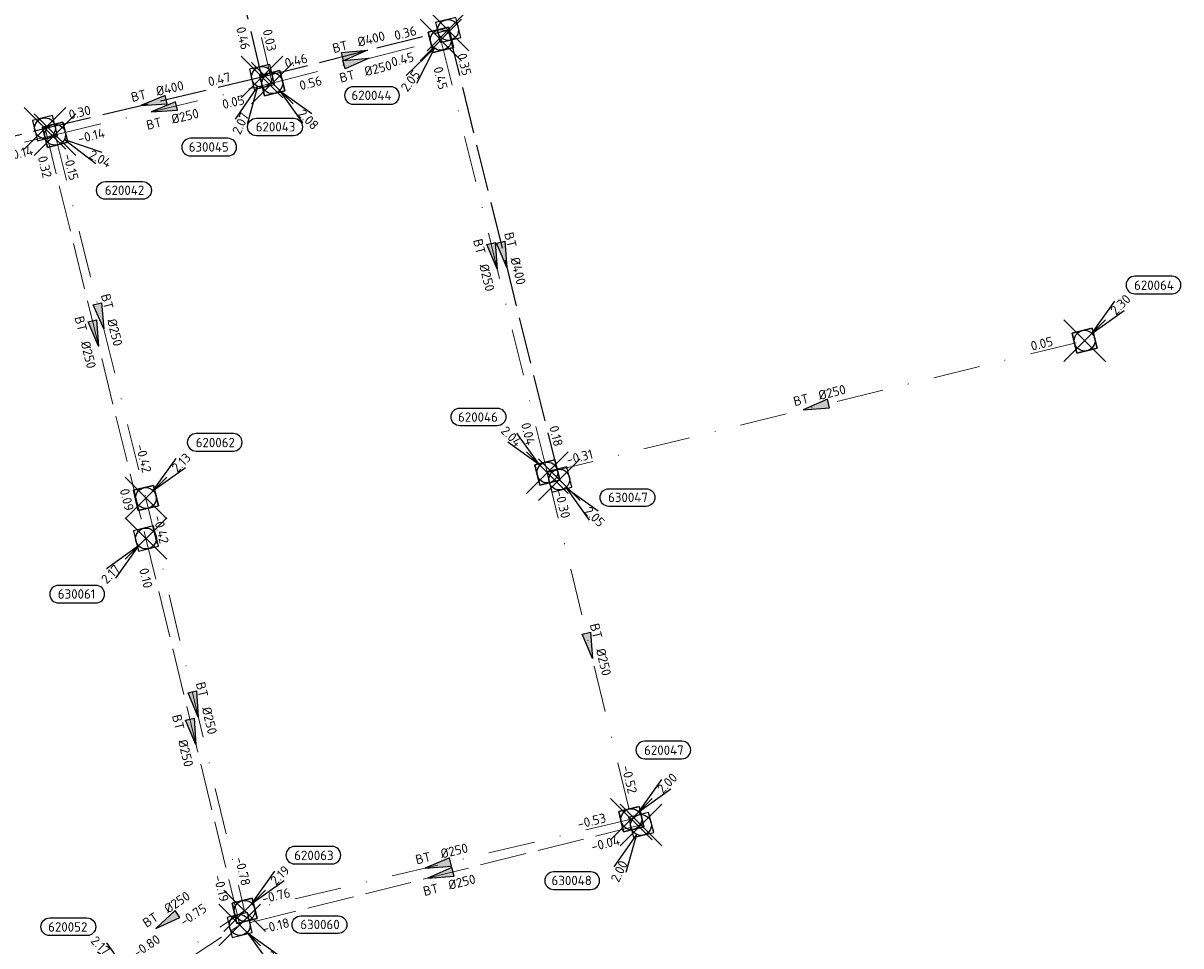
# Model space of a CAD drawing. Header units: metres. Extents: x 153343 to 157271, y 461673 to 467005.
# Tile 179 of 191: x 157104 to 157271, y 464580 to 464713. Entities that reach past the tile are written whole.
import ezdxf
from ezdxf.enums import TextEntityAlignment as Align

# ---------------------------------------------------------------- set-up
doc = ezdxf.new("R2010")
doc.units = ezdxf.units.M
doc.header["$LTSCALE"] = 0.75
doc.header["$PDMODE"] = 3
doc.header["$PDSIZE"] = 3
doc.linetypes.add('RI-HWA_BETON', pattern=[11.4, 9, -2.4])
doc.linetypes.add('RI-VWA_BETON', pattern=[19, 9, -5, 0, -5])
doc.layers.get('0').update_dxf_attribs({"lineweight": 25})
doc.layers.get('defpoints').update_dxf_attribs({"lineweight": 25})
for name, color, linetype in [('B-OI-RI-HWA_PUTNUMMER-S @ 0.75', 151, 'Continuous'), ('B-OI-RI-HWA_TRANSPORTLEIDING_BETON_400-G', 151, 'RI-HWA_BETON'), ('B-OI-RI-HWA_TRANSPORTLEIDING_BETON_500-G', 151, 'RI-HWA_BETON'), ('B-OI-RI-VWA_PUTNUMMER-S @ 0.75', 33, 'Continuous')]:
    doc.layers.add(name, color=color, linetype=linetype)
for name, color, linetype, lineweight in [('B-OI-RI-HWA_RIOOLPUT_INSPECTIEPUT-S', 151, 'Continuous', 25), ('B-OI-RI-HWA_STROOMRICHTING-S @ 0.75', 151, 'Continuous', 25), ('B-OI-RI-HWA_TRANSPORTLEIDING_BETON_250-G', 151, 'RI-HWA_BETON', 18), ('B-OI-RI-VWA_RIOOLPUT_INSPECTIEPUT_BETON-S', 33, 'Continuous', 25), ('B-OI-RI-VWA_STROOMRICHTING-S @ 0.75', 33, 'Continuous', 25), ('B-OI-RI-VWA_TRANSPORTLEIDING_BETON_250-G', 33, 'RI-VWA_BETON', 18)]:
    doc.layers.add(name, color=color, linetype=linetype, lineweight=lineweight)
doc.layers.add('inspectieput', color=7, linetype='Continuous', plot=False)
doc.styles.add('NLCS-ISO', font='isocpeur.ttf')

# ---------------------------------------------------------------- blocks, each defined once
blk = doc.blocks.new('*U1832')
at = {"ltscale": 0.1}
blk.add_hatch(color=256, dxfattribs=at).paths.add_polyline_path([(2.500000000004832, 0), (-2.500000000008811, -0.8333333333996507), (-2.500000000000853, 0.8333333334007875)])
at = {"ltscale": 0.1, "flags": 128}
blk.add_lwpolyline([(2.500000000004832, 0), (-2.500000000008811, -0.8333333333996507), (-2.500000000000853, 0.8333333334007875)], close=True, dxfattribs=at)
at = {"ltscale": 0.1, "style": 'NLCS-ISO'}
for tag, p in [('BOBL', (-28.88675612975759, -3.240000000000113)), ('MAT', (-1.000000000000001, -3.740000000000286))]:
    blk.add_attdef(tag, text='', height=1.8, dxfattribs=at).set_placement(p, align=Align.BOTTOM_RIGHT)
for tag, p in [('DIA', (0.9999999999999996, -3.740000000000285)), ('BOBR', (27.94076446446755, -3.228713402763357))]:
    blk.add_attdef(tag, text='', height=1.8, dxfattribs=at).set_placement(p, align=Align.BOTTOM_LEFT)
at = {"layer": 'defpoints', "ltscale": 0.1, "style": 'NLCS-ISO', "flags": 1}
blk.add_attdef('JVA', text='', height=1.8, dxfattribs=at).set_placement((0, -0.9999999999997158), align=Align.TOP_CENTER)
blk = doc.blocks.new('*U1839')
at = {"ltscale": 0.1}
blk.add_hatch(color=256, dxfattribs=at).paths.add_polyline_path([(-2.500000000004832, 0), (2.500000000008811, -0.8333333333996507), (2.500000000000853, 0.8333333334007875)])
at = {"ltscale": 0.1, "flags": 128}
blk.add_lwpolyline([(-2.500000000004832, 0), (2.500000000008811, -0.8333333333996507), (2.500000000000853, 0.8333333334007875)], close=True, dxfattribs=at)
at = {"ltscale": 0.1, "style": 'NLCS-ISO'}
for tag, p in [('BOBL', (-30.41543833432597, -3.240000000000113)), ('MAT', (-1.000000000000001, -3.740000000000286))]:
    blk.add_attdef(tag, text='', height=1.8, dxfattribs=at).set_placement(p, align=Align.BOTTOM_RIGHT)
for tag, p in [('DIA', (0.9999999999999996, -3.740000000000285)), ('BOBR', (29.46944629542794, -3.227644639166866))]:
    blk.add_attdef(tag, text='', height=1.8, dxfattribs=at).set_placement(p, align=Align.BOTTOM_LEFT)
at = {"layer": 'defpoints', "ltscale": 0.1, "style": 'NLCS-ISO', "flags": 1}
blk.add_attdef('JVA', text='', height=1.8, dxfattribs=at).set_placement((0, -0.9999999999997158), align=Align.TOP_CENTER)
blk = doc.blocks.new('*U1837')
at = {"ltscale": 0.1}
blk.add_hatch(color=256, dxfattribs=at).paths.add_polyline_path([(2.500000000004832, 0), (-2.500000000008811, -0.8333333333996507), (-2.500000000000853, 0.8333333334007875)])
at = {"ltscale": 0.1, "flags": 128}
blk.add_lwpolyline([(2.500000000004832, 0), (-2.500000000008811, -0.8333333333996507), (-2.500000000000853, 0.8333333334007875)], close=True, dxfattribs=at)
at = {"ltscale": 0.1, "style": 'NLCS-ISO'}
for tag, p in [('BOBL', (-35.17735434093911, 1.111323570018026e-13)), ('MAT', (-1, 0.5000000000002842))]:
    blk.add_attdef(tag, text='', height=1.8, dxfattribs=at).set_placement(p, align=Align.BOTTOM_RIGHT)
for tag, p in [('DIA', (1, 0.5000000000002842)), ('BOBR', (34.23136113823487, -0.01568460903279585))]:
    blk.add_attdef(tag, text='', height=1.8, dxfattribs=at).set_placement(p, align=Align.BOTTOM_LEFT)
at = {"layer": 'defpoints', "ltscale": 0.1, "style": 'NLCS-ISO', "flags": 1}
blk.add_attdef('JVA', text='', height=1.8, dxfattribs=at).set_placement((0, -0.9999999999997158), align=Align.TOP_CENTER)
blk = doc.blocks.new('*U1838')
at = {"ltscale": 0.1}
blk.add_hatch(color=256, dxfattribs=at).paths.add_polyline_path([(2.500000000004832, 0), (-2.500000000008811, -0.8333333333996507), (-2.500000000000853, 0.8333333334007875)])
at = {"ltscale": 0.1, "flags": 128}
blk.add_lwpolyline([(2.500000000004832, 0), (-2.500000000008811, -0.8333333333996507), (-2.500000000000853, 0.8333333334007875)], close=True, dxfattribs=at)
at = {"ltscale": 0.1, "style": 'NLCS-ISO'}
for tag, p in [('BOBL', (-24.38218558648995, -3.240000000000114)), ('MAT', (-1.000000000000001, -3.740000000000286))]:
    blk.add_attdef(tag, text='', height=1.8, dxfattribs=at).set_placement(p, align=Align.BOTTOM_RIGHT)
for tag, p in [('DIA', (0.9999999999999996, -3.740000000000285)), ('BOBR', (23.43619502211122, -3.231862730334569))]:
    blk.add_attdef(tag, text='', height=1.8, dxfattribs=at).set_placement(p, align=Align.BOTTOM_LEFT)
at = {"layer": 'defpoints', "ltscale": 0.1, "style": 'NLCS-ISO', "flags": 1}
blk.add_attdef('JVA', text='', height=1.8, dxfattribs=at).set_placement((0, -0.9999999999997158), align=Align.TOP_CENTER)
blk = doc.blocks.new('*U1835')
at = {"ltscale": 0.1}
blk.add_hatch(color=256, dxfattribs=at).paths.add_polyline_path([(2.500000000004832, 0), (-2.500000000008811, -0.8333333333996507), (-2.500000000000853, 0.8333333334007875)])
at = {"ltscale": 0.1, "flags": 128}
blk.add_lwpolyline([(2.500000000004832, 0), (-2.500000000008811, -0.8333333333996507), (-2.500000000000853, 0.8333333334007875)], close=True, dxfattribs=at)
at = {"ltscale": 0.1, "style": 'NLCS-ISO'}
for tag, p in [('BOBL', (-9.115989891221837, 1.140671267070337e-13)), ('MAT', (-1, 0.5000000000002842))]:
    blk.add_attdef(tag, text='', height=1.8, dxfattribs=at).set_placement(p, align=Align.BOTTOM_RIGHT)
for tag, p in [('DIA', (1, 0.5000000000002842)), ('BOBR', (8.17000305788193, 0.002535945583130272))]:
    blk.add_attdef(tag, text='', height=1.8, dxfattribs=at).set_placement(p, align=Align.BOTTOM_LEFT)
at = {"layer": 'defpoints', "ltscale": 0.1, "style": 'NLCS-ISO', "flags": 1}
blk.add_attdef('JVA', text='', height=1.8, dxfattribs=at).set_placement((0, -0.9999999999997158), align=Align.TOP_CENTER)
blk = doc.blocks.new('*U1836')
at = {"ltscale": 0.1}
blk.add_hatch(color=256, dxfattribs=at).paths.add_polyline_path([(2.500000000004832, 0), (-2.500000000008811, -0.8333333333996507), (-2.500000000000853, 0.8333333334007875)])
at = {"ltscale": 0.1, "flags": 128}
blk.add_lwpolyline([(2.500000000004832, 0), (-2.500000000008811, -0.8333333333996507), (-2.500000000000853, 0.8333333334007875)], close=True, dxfattribs=at)
at = {"ltscale": 0.1, "style": 'NLCS-ISO'}
for tag, p in [('BOBL', (-31.27265344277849, -3.240000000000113)), ('MAT', (-1.000000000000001, -3.740000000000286))]:
    blk.add_attdef(tag, text='', height=1.8, dxfattribs=at).set_placement(p, align=Align.BOTTOM_RIGHT)
for tag, p in [('DIA', (0.9999999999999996, -3.740000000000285)), ('BOBR', (30.32666119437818, -3.227045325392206))]:
    blk.add_attdef(tag, text='', height=1.8, dxfattribs=at).set_placement(p, align=Align.BOTTOM_LEFT)
at = {"layer": 'defpoints', "ltscale": 0.1, "style": 'NLCS-ISO', "flags": 1}
blk.add_attdef('JVA', text='', height=1.8, dxfattribs=at).set_placement((0, -0.9999999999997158), align=Align.TOP_CENTER)
blk = doc.blocks.new('*U1825')
at = {"ltscale": 0.1}
blk.add_hatch(color=256, dxfattribs=at).paths.add_polyline_path([(-2.500000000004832, 0), (2.500000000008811, -0.8333333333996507), (2.500000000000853, 0.8333333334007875)])
at = {"ltscale": 0.1, "flags": 128}
blk.add_lwpolyline([(-2.500000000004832, 0), (2.500000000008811, -0.8333333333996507), (2.500000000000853, 0.8333333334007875)], close=True, dxfattribs=at)
at = {"ltscale": 0.1, "style": 'NLCS-ISO'}
for tag, p in [('BOBL', (-12.09115761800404, 1.137320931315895e-13)), ('MAT', (-1, 0.5000000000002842))]:
    blk.add_attdef(tag, text='', height=1.8, dxfattribs=at).set_placement(p, align=Align.BOTTOM_RIGHT)
for tag, p in [('DIA', (1, 0.5000000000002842)), ('BOBR', (11.14517005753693, 0.0004558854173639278))]:
    blk.add_attdef(tag, text='', height=1.8, dxfattribs=at).set_placement(p, align=Align.BOTTOM_LEFT)
at = {"layer": 'defpoints', "ltscale": 0.1, "style": 'NLCS-ISO', "flags": 1}
blk.add_attdef('JVA', text='', height=1.8, dxfattribs=at).set_placement((0, -0.9999999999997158), align=Align.TOP_CENTER)
blk = doc.blocks.new('*U1773')
at = {"ltscale": 0.1}
blk.add_hatch(color=256, dxfattribs=at).paths.add_polyline_path([(2.500000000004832, 0), (-2.500000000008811, -0.8333333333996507), (-2.500000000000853, 0.8333333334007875)])
at = {"ltscale": 0.1, "flags": 128}
blk.add_lwpolyline([(2.500000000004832, 0), (-2.500000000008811, -0.8333333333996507), (-2.500000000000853, 0.8333333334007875)], close=True, dxfattribs=at)
at = {"ltscale": 0.1, "style": 'NLCS-ISO'}
for tag, p in [('BOBL', (-31.45894719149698, 1.115510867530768e-13)), ('MAT', (-1, 0.5000000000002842))]:
    blk.add_attdef(tag, text='', height=1.8, dxfattribs=at).set_placement(p, align=Align.BOTTOM_RIGHT)
for tag, p in [('DIA', (1, 0.5000000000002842)), ('BOBR', (30.51295489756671, -0.01308492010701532))]:
    blk.add_attdef(tag, text='', height=1.8, dxfattribs=at).set_placement(p, align=Align.BOTTOM_LEFT)
at = {"layer": 'defpoints', "ltscale": 0.1, "style": 'NLCS-ISO', "flags": 1}
blk.add_attdef('JVA', text='', height=1.8, dxfattribs=at).set_placement((0, -0.9999999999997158), align=Align.TOP_CENTER)
blk = doc.blocks.new('*U1756')
at = {"ltscale": 0.1}
blk.add_hatch(color=256, dxfattribs=at).paths.add_polyline_path([(-2.500000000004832, 0), (2.500000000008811, -0.8333333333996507), (2.500000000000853, 0.8333333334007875)])
at = {"ltscale": 0.1, "flags": 128}
blk.add_lwpolyline([(-2.500000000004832, 0), (2.500000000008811, -0.8333333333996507), (2.500000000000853, 0.8333333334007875)], close=True, dxfattribs=at)
at = {"ltscale": 0.1, "style": 'NLCS-ISO'}
for tag, p in [('MAT', (-1, 0.5000000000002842)), ('BOBL', (-3.070865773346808, -3.239999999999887))]:
    blk.add_attdef(tag, text='', height=1.8, dxfattribs=at).set_placement(p, align=Align.BOTTOM_RIGHT)
for tag, p in [('DIA', (1, 0.5000000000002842)), ('BOBR', (2.124880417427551, -3.241683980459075))]:
    blk.add_attdef(tag, text='', height=1.8, dxfattribs=at).set_placement(p, align=Align.BOTTOM_LEFT)
at = {"layer": 'defpoints', "ltscale": 0.1, "style": 'NLCS-ISO', "flags": 1}
blk.add_attdef('JVA', text='', height=1.8, dxfattribs=at).set_placement((0, -0.9999999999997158), align=Align.TOP_CENTER)
blk = doc.blocks.new('*U1766')
at = {"ltscale": 0.1}
blk.add_hatch(color=256, dxfattribs=at).paths.add_polyline_path([(-2.500000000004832, 0), (2.500000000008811, -0.8333333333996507), (2.500000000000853, 0.8333333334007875)])
at = {"ltscale": 0.1, "flags": 128}
blk.add_lwpolyline([(-2.500000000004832, 0), (2.500000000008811, -0.8333333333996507), (2.500000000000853, 0.8333333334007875)], close=True, dxfattribs=at)
at = {"ltscale": 0.1, "style": 'NLCS-ISO'}
for tag, p in [('BOBL', (-28.87252468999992, 1.118423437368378e-13)), ('MAT', (-1, 0.5000000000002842))]:
    blk.add_attdef(tag, text='', height=1.8, dxfattribs=at).set_placement(p, align=Align.BOTTOM_RIGHT)
for tag, p in [('DIA', (1, 0.5000000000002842)), ('BOBR', (27.92653302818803, -0.01127664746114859))]:
    blk.add_attdef(tag, text='', height=1.8, dxfattribs=at).set_placement(p, align=Align.BOTTOM_LEFT)
at = {"layer": 'defpoints', "ltscale": 0.1, "style": 'NLCS-ISO', "flags": 1}
blk.add_attdef('JVA', text='', height=1.8, dxfattribs=at).set_placement((0, -0.9999999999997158), align=Align.TOP_CENTER)
blk = doc.blocks.new('*U1767')
at = {"ltscale": 0.1}
blk.add_hatch(color=256, dxfattribs=at).paths.add_polyline_path([(-2.500000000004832, 0), (2.500000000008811, -0.8333333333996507), (2.500000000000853, 0.8333333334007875)])
at = {"ltscale": 0.1, "flags": 128}
blk.add_lwpolyline([(-2.500000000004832, 0), (2.500000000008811, -0.8333333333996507), (2.500000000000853, 0.8333333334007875)], close=True, dxfattribs=at)
at = {"ltscale": 0.1, "style": 'NLCS-ISO'}
for tag, p in [('BOBL', (-43.84108563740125, 1.101567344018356e-13)), ('MAT', (-1, 0.5000000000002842))]:
    blk.add_attdef(tag, text='', height=1.8, dxfattribs=at).set_placement(p, align=Align.BOTTOM_RIGHT)
for tag, p in [('DIA', (1, 0.5000000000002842)), ('BOBR', (42.89509031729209, -0.02174177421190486))]:
    blk.add_attdef(tag, text='', height=1.8, dxfattribs=at).set_placement(p, align=Align.BOTTOM_LEFT)
at = {"layer": 'defpoints', "ltscale": 0.1, "style": 'NLCS-ISO', "flags": 1}
blk.add_attdef('JVA', text='', height=1.8, dxfattribs=at).set_placement((0, -0.9999999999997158), align=Align.TOP_CENTER)
blk = doc.blocks.new('*U1768')
at = {"ltscale": 0.1}
blk.add_hatch(color=256, dxfattribs=at).paths.add_polyline_path([(2.500000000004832, 0), (-2.500000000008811, -0.8333333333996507), (-2.500000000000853, 0.8333333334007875)])
at = {"ltscale": 0.1, "flags": 128}
blk.add_lwpolyline([(2.500000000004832, 0), (-2.500000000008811, -0.8333333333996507), (-2.500000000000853, 0.8333333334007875)], close=True, dxfattribs=at)
at = {"ltscale": 0.1, "style": 'NLCS-ISO'}
for tag, p in [('BOBL', (-24.94143678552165, 1.122850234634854e-13)), ('MAT', (-1, 0.5000000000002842))]:
    blk.add_attdef(tag, text='', height=1.8, dxfattribs=at).set_placement(p, align=Align.BOTTOM_RIGHT)
for tag, p in [('DIA', (1, 0.5000000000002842)), ('BOBR', (23.99544608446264, -0.008528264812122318))]:
    blk.add_attdef(tag, text='', height=1.8, dxfattribs=at).set_placement(p, align=Align.BOTTOM_LEFT)
at = {"layer": 'defpoints', "ltscale": 0.1, "style": 'NLCS-ISO', "flags": 1}
blk.add_attdef('JVA', text='', height=1.8, dxfattribs=at).set_placement((0, -0.9999999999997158), align=Align.TOP_CENTER)
blk = doc.blocks.new('*U1760')
at = {"ltscale": 0.1}
blk.add_hatch(color=256, dxfattribs=at).paths.add_polyline_path([(2.500000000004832, 0), (-2.500000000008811, -0.8333333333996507), (-2.500000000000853, 0.8333333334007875)])
at = {"ltscale": 0.1, "flags": 128}
blk.add_lwpolyline([(2.500000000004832, 0), (-2.500000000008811, -0.8333333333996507), (-2.500000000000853, 0.8333333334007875)], close=True, dxfattribs=at)
at = {"ltscale": 0.1, "style": 'NLCS-ISO'}
for tag, p in [('BOBL', (-33.48945563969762, -3.240000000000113)), ('MAT', (-1.000000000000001, -3.740000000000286))]:
    blk.add_attdef(tag, text='', height=1.8, dxfattribs=at).set_placement(p, align=Align.BOTTOM_RIGHT)
for tag, p in [('DIA', (0.9999999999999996, -3.740000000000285)), ('BOBR', (32.54346284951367, -3.225495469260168))]:
    blk.add_attdef(tag, text='', height=1.8, dxfattribs=at).set_placement(p, align=Align.BOTTOM_LEFT)
at = {"layer": 'defpoints', "ltscale": 0.1, "style": 'NLCS-ISO', "flags": 1}
blk.add_attdef('JVA', text='', height=1.8, dxfattribs=at).set_placement((0, -0.9999999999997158), align=Align.TOP_CENTER)
blk = doc.blocks.new('*U1761')
at = {"ltscale": 0.1}
blk.add_hatch(color=256, dxfattribs=at).paths.add_polyline_path([(2.500000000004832, 0), (-2.500000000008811, -0.8333333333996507), (-2.500000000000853, 0.8333333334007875)])
at = {"ltscale": 0.1, "flags": 128}
blk.add_lwpolyline([(2.500000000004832, 0), (-2.500000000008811, -0.8333333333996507), (-2.500000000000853, 0.8333333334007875)], close=True, dxfattribs=at)
at = {"ltscale": 0.1, "style": 'NLCS-ISO'}
for tag, p in [('BOBL', (-20.65557368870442, 1.12767654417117e-13)), ('MAT', (-1, 0.5000000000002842))]:
    blk.add_attdef(tag, text='', height=1.8, dxfattribs=at).set_placement(p, align=Align.BOTTOM_RIGHT)
for tag, p in [('DIA', (1, 0.5000000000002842)), ('BOBR', (19.7095840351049, -0.005531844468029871))]:
    blk.add_attdef(tag, text='', height=1.8, dxfattribs=at).set_placement(p, align=Align.BOTTOM_LEFT)
at = {"layer": 'defpoints', "ltscale": 0.1, "style": 'NLCS-ISO', "flags": 1}
blk.add_attdef('JVA', text='', height=1.8, dxfattribs=at).set_placement((0, -0.9999999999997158), align=Align.TOP_CENTER)
blk = doc.blocks.new('*U1758')
at = {"ltscale": 0.1}
blk.add_hatch(color=256, dxfattribs=at).paths.add_polyline_path([(2.500000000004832, 0), (-2.500000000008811, -0.8333333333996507), (-2.500000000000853, 0.8333333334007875)])
at = {"ltscale": 0.1, "flags": 128}
blk.add_lwpolyline([(2.500000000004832, 0), (-2.500000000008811, -0.8333333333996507), (-2.500000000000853, 0.8333333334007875)], close=True, dxfattribs=at)
at = {"ltscale": 0.1, "style": 'NLCS-ISO'}
for tag, p in [('BOBL', (-7.387818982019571, -3.240000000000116)), ('MAT', (-1.000000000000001, -3.740000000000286))]:
    blk.add_attdef(tag, text='', height=1.8, dxfattribs=at).set_placement(p, align=Align.BOTTOM_RIGHT)
for tag, p in [('DIA', (0.9999999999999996, -3.740000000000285)), ('BOBR', (6.441832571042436, -3.243744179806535))]:
    blk.add_attdef(tag, text='', height=1.8, dxfattribs=at).set_placement(p, align=Align.BOTTOM_LEFT)
at = {"layer": 'defpoints', "ltscale": 0.1, "style": 'NLCS-ISO', "flags": 1}
blk.add_attdef('JVA', text='', height=1.8, dxfattribs=at).set_placement((0, -0.9999999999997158), align=Align.TOP_CENTER)
blk = doc.blocks.new('*U1759')
at = {"ltscale": 0.1}
blk.add_hatch(color=256, dxfattribs=at).paths.add_polyline_path([(2.500000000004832, 0), (-2.500000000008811, -0.8333333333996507), (-2.500000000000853, 0.8333333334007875)])
at = {"ltscale": 0.1, "flags": 128}
blk.add_lwpolyline([(2.500000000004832, 0), (-2.500000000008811, -0.8333333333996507), (-2.500000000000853, 0.8333333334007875)], close=True, dxfattribs=at)
at = {"ltscale": 0.1, "style": 'NLCS-ISO'}
for tag, p in [('BOBL', (-26.64965791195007, 1.120926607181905e-13)), ('MAT', (-1, 0.5000000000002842))]:
    blk.add_attdef(tag, text='', height=1.8, dxfattribs=at).set_placement(p, align=Align.BOTTOM_RIGHT)
for tag, p in [('DIA', (1, 0.5000000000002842)), ('BOBR', (25.70366679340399, -0.009722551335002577))]:
    blk.add_attdef(tag, text='', height=1.8, dxfattribs=at).set_placement(p, align=Align.BOTTOM_LEFT)
at = {"layer": 'defpoints', "ltscale": 0.1, "style": 'NLCS-ISO', "flags": 1}
blk.add_attdef('JVA', text='', height=1.8, dxfattribs=at).set_placement((0, -0.9999999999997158), align=Align.TOP_CENTER)
blk = doc.blocks.new('*U1754')
at = {"ltscale": 0.1}
blk.add_hatch(color=256, dxfattribs=at).paths.add_polyline_path([(-2.500000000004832, 0), (2.500000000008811, -0.8333333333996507), (2.500000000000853, 0.8333333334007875)])
at = {"ltscale": 0.1, "flags": 128}
blk.add_lwpolyline([(-2.500000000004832, 0), (2.500000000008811, -0.8333333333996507), (2.500000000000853, 0.8333333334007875)], close=True, dxfattribs=at)
at = {"ltscale": 0.1, "style": 'NLCS-ISO'}
for tag, p in [('BOBL', (-12.11677017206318, -3.240000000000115)), ('MAT', (-1.000000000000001, -3.740000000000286))]:
    blk.add_attdef(tag, text='', height=1.8, dxfattribs=at).set_placement(p, align=Align.BOTTOM_RIGHT)
for tag, p in [('DIA', (0.9999999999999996, -3.740000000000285)), ('BOBR', (11.17078260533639, -3.240437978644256))]:
    blk.add_attdef(tag, text='', height=1.8, dxfattribs=at).set_placement(p, align=Align.BOTTOM_LEFT)
at = {"layer": 'defpoints', "ltscale": 0.1, "style": 'NLCS-ISO', "flags": 1}
blk.add_attdef('JVA', text='', height=1.8, dxfattribs=at).set_placement((0, -0.9999999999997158), align=Align.TOP_CENTER)
blk = doc.blocks.new('*U1749')
at = {"ltscale": 0.1}
blk.add_hatch(color=256, dxfattribs=at).paths.add_polyline_path([(2.500000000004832, 0), (-2.500000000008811, -0.8333333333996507), (-2.500000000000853, 0.8333333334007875)])
at = {"ltscale": 0.1, "flags": 128}
blk.add_lwpolyline([(2.500000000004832, 0), (-2.500000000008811, -0.8333333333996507), (-2.500000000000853, 0.8333333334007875)], close=True, dxfattribs=at)
at = {"ltscale": 0.1, "style": 'NLCS-ISO'}
for tag, p in [('BOBL', (-31.95564611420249, -3.240000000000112)), ('MAT', (-1.000000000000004, -3.740000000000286))]:
    blk.add_attdef(tag, text='', height=1.8, dxfattribs=at).set_placement(p, align=Align.BOTTOM_RIGHT)
for tag, p in [('DIA', (0.9999999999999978, -3.740000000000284)), ('BOBR', (31.00965369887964, -3.29718918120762))]:
    blk.add_attdef(tag, text='', height=1.8, dxfattribs=at).set_placement(p, align=Align.BOTTOM_LEFT)
at = {"layer": 'defpoints', "ltscale": 0.1, "style": 'NLCS-ISO', "flags": 1}
blk.add_attdef('JVA', text='', height=1.8, dxfattribs=at).set_placement((0, -0.9999999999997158), align=Align.TOP_CENTER)
blk = doc.blocks.new('B-SRI-PUT_HWA-SO')
at = {"lineweight": -3, "flags": 128}
blk.add_lwpolyline([(-1.999999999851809, -2.00000000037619), (2.000000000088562, -2.000000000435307), (2.000000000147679, 1.99999999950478), (-2.00000000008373, 1.999999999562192)], close=True, dxfattribs=at)
at = {"lineweight": -3}
blk.add_circle((0, 0), 1.999999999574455, dxfattribs=at)
blk = doc.blocks.new('*U982')
for q in [(5.833630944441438, -7.601397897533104), (7.601397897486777, -5.833630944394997)]:
    blk.add_line((1.414213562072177, -1.414213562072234), q)
blk.add_lwpolyline([(18.90497266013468, -1.624624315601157), (11.74691782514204, -1.624624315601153, -0.9999999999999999), (11.74691782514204, 1.759745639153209), (18.90497266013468, 1.759745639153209, -0.9999999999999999)], format="xyb", close=True)
at = {"ltscale": 0.1, "style": 'NLCS-ISO'}
blk.add_attdef('PUTNR', text='', height=1.8, dxfattribs=at).set_placement((15.42818391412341, 1.899895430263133), align=Align.MIDDLE_CENTER)
blk.add_attdef('PUTHGT', text='', height=1.8, rotation=315.0000000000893, dxfattribs=at).set_placement((5.388131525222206, -5.427652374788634), align=Align.MIDDLE_LEFT)
blk = doc.blocks.new('*U983')
for q in [(-5.215216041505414, -8.038284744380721), (-2.958368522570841, -9.11375639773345)]:
    blk.add_line((-0.8603773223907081, -1.805478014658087), q)
blk.add_lwpolyline([(-16.8101220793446, -12.39118641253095), (-9.652067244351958, -12.39118641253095, 0.9999999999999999), (-9.652067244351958, -9.006816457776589), (-16.8101220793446, -9.006816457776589, 0.9999999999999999)], format="xyb", close=True)
at = {"ltscale": 0.1, "style": 'NLCS-ISO'}
blk.add_attdef('PUTHGT', text='', height=1.8, rotation=64.5204663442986, dxfattribs=at).set_placement((-5.123233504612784, -10.81592475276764), align=Align.MIDDLE_LEFT)
blk.add_attdef('PUTNR', text='', height=1.8, dxfattribs=at).set_placement((-13.33333333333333, -8.866666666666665), align=Align.MIDDLE_CENTER)
blk = doc.blocks.new('*U998')
for q in [(5.833630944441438, -7.601397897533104), (7.601397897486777, -5.833630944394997)]:
    blk.add_line((1.414213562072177, -1.414213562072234), q)
blk.add_lwpolyline([(16.80154722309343, -4.972464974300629), (9.64349238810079, -4.972464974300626, -0.9999999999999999), (9.64349238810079, -1.588095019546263), (16.80154722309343, -1.588095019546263, -0.9999999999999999)], format="xyb", close=True)
at = {"ltscale": 0.1, "style": 'NLCS-ISO'}
blk.add_attdef('PUTNR', text='', height=1.8, dxfattribs=at).set_placement((13.32475847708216, -1.44794522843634), align=Align.MIDDLE_CENTER)
blk.add_attdef('PUTHGT', text='', height=1.8, rotation=315.0000000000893, dxfattribs=at).set_placement((5.388131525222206, -5.427652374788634), align=Align.MIDDLE_LEFT)
blk = doc.blocks.new('*U241')
for q in [(-7.601397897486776, -5.833630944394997), (-5.833630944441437, -7.601397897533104)]:
    blk.add_line((-1.414213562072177, -1.414213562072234), q)
blk.add_lwpolyline([(-16.8101220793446, -12.39118641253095), (-9.652067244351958, -12.39118641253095, 0.9999999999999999), (-9.652067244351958, -9.006816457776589), (-16.8101220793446, -9.006816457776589, 0.9999999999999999)], format="xyb", close=True)
at = {"ltscale": 0.1, "style": 'NLCS-ISO'}
blk.add_attdef('PUTHGT', text='', height=1.8, rotation=44.99999999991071, dxfattribs=at).set_placement((-8.442832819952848, -8.482353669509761), align=Align.MIDDLE_LEFT)
blk.add_attdef('PUTNR', text='', height=1.8, dxfattribs=at).set_placement((-13.33333333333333, -8.866666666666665), align=Align.MIDDLE_CENTER)
blk = doc.blocks.new('*U996')
for q in [(-5.126116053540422, -8.095395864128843), (-2.857527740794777, -9.145875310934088)]:
    blk.add_line((-0.840383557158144, -1.814870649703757), q)
blk.add_lwpolyline([(-13.71453916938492, -15.18991897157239), (-6.55648433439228, -15.18991897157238, 0.9999999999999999), (-6.55648433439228, -11.80554901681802), (-13.71453916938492, -11.80554901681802, 0.9999999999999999)], format="xyb", close=True)
at = {"ltscale": 0.1, "style": 'NLCS-ISO'}
blk.add_attdef('PUTHGT', text='', height=1.8, rotation=65.15330413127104, dxfattribs=at).set_placement((-5.003460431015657, -10.8718505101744), align=Align.MIDDLE_LEFT)
blk.add_attdef('PUTNR', text='', height=1.8, dxfattribs=at).set_placement((-10.23775042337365, -11.6653992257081), align=Align.MIDDLE_CENTER)
blk = doc.blocks.new('*U260')
for q in [(-5.833630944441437, 7.601397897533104), (-7.601397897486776, 5.833630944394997)]:
    blk.add_line((-1.414213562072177, 1.414213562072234), q)
blk.add_lwpolyline([(-16.8101220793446, 12.39118641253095), (-9.652067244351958, 12.39118641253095, -0.9999999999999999), (-9.652067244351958, 9.006816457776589), (-16.8101220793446, 9.006816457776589, -0.9999999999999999)], format="xyb", close=True)
at = {"ltscale": 0.1, "style": 'NLCS-ISO'}
blk.add_attdef('PUTNR', text='', height=1.8, dxfattribs=at).set_placement((-13.33333333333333, 10.66666666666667), align=Align.MIDDLE_CENTER)
blk.add_attdef('PUTHGT', text='', height=1.8, rotation=315.0000000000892, dxfattribs=at).set_placement((-8.442832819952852, 8.482353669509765), align=Align.MIDDLE_LEFT)
blk = doc.blocks.new('*U43')
for q in [(5.833630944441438, 7.601397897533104), (7.601397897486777, 5.833630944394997)]:
    blk.add_line((1.414213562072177, 1.414213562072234), q)
blk.add_lwpolyline([(16.8101220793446, 12.39118641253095), (9.652067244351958, 12.39118641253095, 0.9999999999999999), (9.652067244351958, 9.006816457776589), (16.8101220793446, 9.006816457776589, 0.9999999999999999)], format="xyb", close=True)
at = {"ltscale": 0.1, "style": 'NLCS-ISO'}
blk.add_attdef('PUTHGT', text='', height=1.8, rotation=44.99999999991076, dxfattribs=at).set_placement((5.388131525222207, 5.427652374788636), align=Align.MIDDLE_LEFT)
blk.add_attdef('PUTNR', text='', height=1.8, dxfattribs=at).set_placement((13.33333333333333, 10.66666666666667), align=Align.MIDDLE_CENTER)
blk = doc.blocks.new('*U957')
for q in [(5.833630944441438, 7.601397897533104), (7.601397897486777, 5.833630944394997)]:
    blk.add_line((1.414213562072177, 1.414213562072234), q)
blk.add_lwpolyline([(9.732092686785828, 14.98427527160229), (2.574037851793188, 14.98427527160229, 0.9999999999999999), (2.574037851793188, 11.59990531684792), (9.732092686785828, 11.59990531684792, 0.9999999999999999)], format="xyb", close=True)
at = {"ltscale": 0.1, "style": 'NLCS-ISO'}
blk.add_attdef('PUTNR', text='', height=1.8, dxfattribs=at).set_placement((6.255303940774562, 13.259755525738), align=Align.MIDDLE_CENTER)
blk.add_attdef('PUTHGT', text='', height=1.8, rotation=44.99999999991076, dxfattribs=at).set_placement((5.388131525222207, 5.427652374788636), align=Align.MIDDLE_LEFT)
blk = doc.blocks.new('*U891')
for q in [(-6.682691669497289, -6.866886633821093), (-4.678912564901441, -8.36183455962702)]:
    blk.add_line((-1.195958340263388, -1.603023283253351), q)
blk.add_lwpolyline([(-16.8101220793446, -12.39118641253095), (-9.652067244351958, -12.39118641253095, 0.9999999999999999), (-9.652067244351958, -9.006816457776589), (-16.8101220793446, -9.006816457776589, 0.9999999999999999)], format="xyb", close=True)
at = {"ltscale": 0.1, "style": 'NLCS-ISO'}
blk.add_attdef('PUTHGT', text='', height=1.8, rotation=53.27469693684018, dxfattribs=at).set_placement((-7.134164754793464, -9.609133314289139), align=Align.MIDDLE_LEFT)
blk.add_attdef('PUTNR', text='', height=1.8, dxfattribs=at).set_placement((-13.33333333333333, -8.866666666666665), align=Align.MIDDLE_CENTER)
blk = doc.blocks.new('*U858')
for q in [(5.833630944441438, -7.601397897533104), (7.601397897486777, -5.833630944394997)]:
    blk.add_line((1.414213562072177, -1.414213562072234), q)
blk.add_lwpolyline([(4.101709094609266, -10.11472259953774), (-3.056345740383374, -10.11472259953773, -0.9999999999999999), (-3.056345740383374, -6.73035264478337), (4.101709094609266, -6.73035264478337, -0.9999999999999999)], format="xyb", close=True)
at = {"ltscale": 0.1, "style": 'NLCS-ISO'}
blk.add_attdef('PUTNR', text='', height=1.8, dxfattribs=at).set_placement((0.6249203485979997, -6.590202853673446), align=Align.MIDDLE_CENTER)
blk.add_attdef('PUTHGT', text='', height=1.8, rotation=315.0000000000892, dxfattribs=at).set_placement((5.388131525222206, -5.427652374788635), align=Align.MIDDLE_LEFT)
blk = doc.blocks.new('*U860')
for q in [(7.813534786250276, -5.546275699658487), (8.982294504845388, -3.336298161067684)]:
    blk.add_line((1.767982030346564, -0.9350077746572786), q)
blk.add_lwpolyline([(16.8101220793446, -12.39118641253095), (9.652067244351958, -12.39118641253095, -0.9999999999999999), (9.652067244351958, -9.006816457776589), (16.8101220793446, -9.006816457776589, -0.9999999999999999)], format="xyb", close=True)
at = {"ltscale": 0.1, "style": 'NLCS-ISO'}
blk.add_attdef('PUTHGT', text='', height=1.8, rotation=332.127609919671, dxfattribs=at).set_placement((6.747622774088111, -3.600133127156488), align=Align.MIDDLE_LEFT)
blk.add_attdef('PUTNR', text='', height=1.8, dxfattribs=at).set_placement((13.33333333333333, -8.866666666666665), align=Align.MIDDLE_CENTER)
blk = doc.blocks.new('B-SRI-PUT_VWA-SO')
at = {"flags": 128}
blk.add_lwpolyline([(-2.00008364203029, 2.000083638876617), (1.99991635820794, 2.000083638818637), (1.999916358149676, -1.99991636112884), (-2.000083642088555, -1.999916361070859)], close=True, dxfattribs=at)
at = {"lineweight": -3, "flags": 128}
blk.add_lwpolyline([(2.000083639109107, -1.99991635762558), (1.99991635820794, 2.000083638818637), (-2.000083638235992, 1.999916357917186), (-1.999916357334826, -2.000083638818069)], close=True, dxfattribs=at)
at = {"lineweight": -3}
blk.add_circle((0, 0), 1.999999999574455, dxfattribs=at)

msp = doc.modelspace()

# ---------------------------------------------------------------- linework, layer by layer
at = {"layer": 'B-OI-RI-HWA_TRANSPORTLEIDING_BETON_250-G', "transparency": 33554610}
for p, q in [((157107.3, 464698.04), (157121.86, 464638.89)), ((157135.38, 464583.17), (157121.86, 464638.89)), ((157193.24, 464597.59), (157135.38, 464583.17)), ((157119.98, 464573), (157135.38, 464583.17))]:
    msp.add_line(p, q, dxfattribs=at)
at = {"layer": 'B-OI-RI-HWA_TRANSPORTLEIDING_BETON_400-G', "transparency": 33554610}
for p, q in [((157138.58, 464705.44), (157165.42, 464712.21)), ((157165.42, 464712.21), (157181.45, 464647.39)), ((157107.3, 464698.04), (157138.58, 464705.44)), ((157047.5, 464683.41), (157107.3, 464698.04))]:
    msp.add_line(p, q, dxfattribs=at)
at = {"layer": 'B-OI-RI-HWA_TRANSPORTLEIDING_BETON_500-G', "transparency": 33554610}
msp.add_line((157138.58, 464705.44), (157126.93, 464754.66), dxfattribs=at)
at = {"layer": 'B-OI-RI-VWA_TRANSPORTLEIDING_BETON_250-G', "transparency": 33554610}
for p, q in [((157140.07, 464704.54), (157129.58, 464748.29)), ((157140.07, 464704.54), (157164.37, 464710.78)), ((157164.37, 464710.78), (157179.72, 464648.4)), ((157108.76, 464697.1), (157140.07, 464704.54)), ((157048.57, 464682.48), (157108.76, 464697.1)), ((157108.76, 464697.1), (157121.85, 464644.73)), ((157179.72, 464648.4), (157257.19, 464667.41)), ((157179.72, 464648.4), (157191.84, 464598.43)), ((157121.85, 464644.73), (157136.07, 464585.21)), ((157191.84, 464598.43), (157136.07, 464585.21)), ((157120.58, 464574.89), (157136.07, 464585.21))]:
    msp.add_line(p, q, dxfattribs=at)
at = {"layer": 'inspectieput', "color": 0, "transparency": 33554610}
for p in [(157165.42, 464712.21), (157164.37, 464710.78), (157138.58, 464705.44), (157140.07, 464704.54), (157107.3, 464698.04), (157108.76, 464697.1), (157257.19, 464667.41), (157179.72, 464648.4), (157181.45, 464647.39), (157121.85, 464644.73), (157121.86, 464638.89), (157191.84, 464598.43), (157193.24, 464597.59), (157136.07, 464585.21), (157135.38, 464583.17)]:
    msp.add_point(p, dxfattribs=at)

# ---------------------------------------------------------------- block references
at = {"layer": 'B-OI-RI-HWA_PUTNUMMER-S @ 0.75', "color": 0, "transparency": 33554610}
ref = msp.add_blockref('*U996', (157138.58, 464705.44), dxfattribs=dict(at, xscale=0.75, yscale=0.75, zscale=0.75))
ref.add_attrib('PUTNR', '630045', dxfattribs={"layer": '0', "ltscale": 0.1, "height": 1.35, "style": 'NLCS-ISO'}).set_placement((157130.9016871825, 464695.3409505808), align=Align.MIDDLE_CENTER)
ref.add_attrib('PUTHGT', '2.07', dxfattribs={"layer": '0', "ltscale": 0.1, "height": 1.35, "rotation": 65.15330413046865, "style": 'NLCS-ISO'}).set_placement((157134.8274046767, 464697.2861121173), align=Align.MIDDLE_LEFT)
ref = msp.add_blockref('*U998', (157181.3597666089, 464647.2579388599), dxfattribs=dict(at, xscale=0.75, yscale=0.75, zscale=0.75))
ref.add_attrib('PUTNR', '630047', dxfattribs={"layer": '0', "ltscale": 0.1, "height": 1.35, "style": 'NLCS-ISO'}).set_placement((157191.3533354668, 464644.8219799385), align=Align.MIDDLE_CENTER)
ref.add_attrib('PUTHGT', '2.05', dxfattribs={"layer": '0', "ltscale": 0.1, "height": 1.35, "rotation": 315.0000000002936, "style": 'NLCS-ISO'}).set_placement((157185.4008652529, 464643.1871995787), align=Align.MIDDLE_LEFT)
ref = msp.add_blockref('*U241', (157121.86, 464638.89), dxfattribs=dict(at, xscale=0.75, yscale=0.75, zscale=0.75))
ref.add_attrib('PUTNR', '630061', dxfattribs={"layer": '0', "ltscale": 0.1, "height": 1.35, "style": 'NLCS-ISO'}).set_placement((157111.86, 464630.89), align=Align.MIDDLE_CENTER)
ref.add_attrib('PUTHGT', '2.17', dxfattribs={"layer": '0', "ltscale": 0.1, "height": 1.35, "rotation": 44.99999999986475, "style": 'NLCS-ISO'}).set_placement((157115.7187942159, 464632.7191535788), align=Align.MIDDLE_LEFT)
ref = msp.add_blockref('*U983', (157193.24, 464597.59), dxfattribs=dict(at, xscale=0.75, yscale=0.75, zscale=0.75))
ref.add_attrib('PUTNR', '630048', dxfattribs={"layer": '0', "ltscale": 0.1, "height": 1.35, "style": 'NLCS-ISO'}).set_placement((157183.24, 464589.5900000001), align=Align.MIDDLE_CENTER)
ref.add_attrib('PUTHGT', '2.00', dxfattribs={"layer": '0', "ltscale": 0.1, "height": 1.35, "rotation": 64.52046634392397, "style": 'NLCS-ISO'}).set_placement((157189.3975748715, 464589.4780564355), align=Align.MIDDLE_LEFT)
ref = msp.add_blockref('*U982', (157135.38, 464583.17), dxfattribs=dict(at, xscale=0.75, yscale=0.75, zscale=0.75))
ref.add_attrib('PUTNR', '630060', dxfattribs={"layer": '0', "ltscale": 0.1, "height": 1.35, "style": 'NLCS-ISO'}).set_placement((157146.9511379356, 464583.2449215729), align=Align.MIDDLE_CENTER)
ref.add_attrib('PUTHGT', '2.18', dxfattribs={"layer": '0', "ltscale": 0.1, "height": 1.35, "rotation": 315.0000000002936, "style": 'NLCS-ISO'}).set_placement((157139.4210986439, 464579.0992607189), align=Align.MIDDLE_LEFT)
at = {"layer": 'B-OI-RI-HWA_RIOOLPUT_INSPECTIEPUT-S', "transparency": 33554610}
for p, xscale, yscale, zscale, rotation in [((157165.42, 464712.2100000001), 0.7500000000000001, 0.7500000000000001, 0.7500000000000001, 283.890564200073), ((157138.58, 464705.4399999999), 0.7499999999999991, 0.7499999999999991, 0.7499999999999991, 103.3164091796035), ((157107.3, 464698.04), 0.75, 0.75, 0.75, 283.8286509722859), ((157181.45, 464647.39), 0.7499999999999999, 0.7499999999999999, 0.7499999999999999, 103.890564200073), ((157121.86, 464638.89), 0.75, 0.75, 0.75, 283.6387664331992), ((157193.24, 464597.59), 0.75, 0.75, 0.75, 193.9942958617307), ((157135.38, 464583.17), 0.7500000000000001, 0.7500000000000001, 0.7500000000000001, 103.6387664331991)]:
    msp.add_blockref('B-SRI-PUT_HWA-SO', p, dxfattribs=dict(at, xscale=xscale, yscale=yscale, zscale=zscale, rotation=rotation))
at = {"layer": 'B-OI-RI-HWA_STROOMRICHTING-S @ 0.75', "color": 0, "transparency": 33554610, "xscale": 0.75, "yscale": 0.75, "zscale": 0.75}
for name, p, rotation, values in [('*U1838', (157132.755, 464730.05), 283.3164091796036, {'MAT': 'BT', 'DIA': '%%c500', 'BOBL': '0.70', 'BOBR': '0.46'}), ('*U1835', (157152, 464708.825), 14.15672858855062, {'MAT': 'BT', 'DIA': '%%c400', 'BOBL': '0.46', 'BOBR': '0.36'}), ('*U1837', (157173.435, 464679.8), 283.890564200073, {'MAT': 'BT', 'DIA': '%%c400', 'BOBL': '0.35', 'BOBR': '0.18'}), ('*U1825', (157122.9399999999, 464701.74), 13.30992477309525, {'MAT': 'BT', 'DIA': '%%c400', 'BOBL': '0.30', 'BOBR': '0.47'}), ('*U1836', (157114.58, 464668.4650000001), 283.8286509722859, {'MAT': 'BT', 'DIA': '%%c250', 'BOBL': '0.32', 'BOBR': '0.09'}), ('*U1832', (157128.62, 464611.03), 283.6387664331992, {'MAT': 'BT', 'DIA': '%%c250', 'BOBL': '0.10', 'BOBR': '-0.19'}), ('*U1839', (157164.31, 464590.38), 13.9942958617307, {'MAT': 'BT', 'DIA': '%%c250', 'BOBL': '-0.18', 'BOBR': '-0.04'})]:
    msp.add_blockref(name, p, dxfattribs=dict(at, rotation=rotation)).add_auto_attribs(values)
at = {"layer": 'B-OI-RI-VWA_PUTNUMMER-S @ 0.75', "color": 0, "transparency": 33554610}
ref = msp.add_blockref('*U891', (157164.37, 464710.78), dxfattribs=dict(at, xscale=0.75, yscale=0.75, zscale=0.75))
ref.add_attrib('PUTNR', '620044', dxfattribs={"layer": '0', "ltscale": 0.1, "height": 1.35, "style": 'NLCS-ISO'}).set_placement((157154.37, 464702.78), align=Align.MIDDLE_CENTER)
ref.add_attrib('PUTHGT', '2.05', dxfattribs={"layer": '0', "ltscale": 0.1, "height": 1.35, "rotation": 53.27469693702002, "style": 'NLCS-ISO'}).set_placement((157159.0193764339, 464703.5731500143), align=Align.MIDDLE_LEFT)
ref = msp.add_blockref('*U858', (157140.07, 464704.54), dxfattribs=dict(at, xscale=0.75, yscale=0.75, zscale=0.75))
ref.add_attrib('PUTNR', '620043', dxfattribs={"layer": '0', "ltscale": 0.1, "height": 1.35, "style": 'NLCS-ISO'}).set_placement((157140.5386902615, 464698.2473478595), align=Align.MIDDLE_CENTER)
ref.add_attrib('PUTHGT', '2.08', dxfattribs={"layer": '0', "ltscale": 0.1, "height": 1.35, "rotation": 314.9999999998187, "style": 'NLCS-ISO'}).set_placement((157144.1110986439, 464700.4692607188), align=Align.MIDDLE_LEFT)
ref = msp.add_blockref('*U860', (157108.76, 464697.1), dxfattribs=dict(at, xscale=0.75, yscale=0.75, zscale=0.75))
ref.add_attrib('PUTNR', '620042', dxfattribs={"layer": '0', "ltscale": 0.1, "height": 1.35, "style": 'NLCS-ISO'}).set_placement((157118.76, 464689.1), align=Align.MIDDLE_CENTER)
ref.add_attrib('PUTHGT', '2.04', dxfattribs={"layer": '0', "ltscale": 0.1, "height": 1.35, "rotation": 332.1276099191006, "style": 'NLCS-ISO'}).set_placement((157113.8207170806, 464694.3999001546), align=Align.MIDDLE_LEFT)
at = {"layer": 'B-OI-RI-VWA_PUTNUMMER-S @ 0.75', "color": 0, "transparency": 33554610, "xscale": 0.75, "yscale": 0.75, "zscale": 0.75}
for name, p, values in [('*U43', (157257.19, 464667.41), {'PUTNR': '620064', 'PUTHGT': '2.30'}), ('*U260', (157179.72, 464648.4), {'PUTNR': '620046', 'PUTHGT': '2.04'}), ('*U43', (157121.85, 464644.73), {'PUTNR': '620062', 'PUTHGT': '2.13'}), ('*U957', (157191.84, 464598.43), {'PUTNR': '620047', 'PUTHGT': '2.00'}), ('*U43', (157136.07, 464585.21), {'PUTNR': '620063', 'PUTHGT': '2.19'}), ('*U260', (157120.58, 464574.89), {'PUTNR': '620052', 'PUTHGT': '2.17'})]:
    msp.add_blockref(name, p, dxfattribs=at).add_auto_attribs(values)
at = {"layer": 'B-OI-RI-VWA_RIOOLPUT_INSPECTIEPUT_BETON-S', "transparency": 33554610}
for p, xscale, yscale, zscale, rotation in [((157164.37, 464710.78), 0.75, 0.75, 0.75, 283.8242541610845), ((157140.07, 464704.54), 0.7500000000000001, 0.7500000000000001, 0.7500000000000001, 103.4833497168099), ((157108.76, 464697.1), 0.7500000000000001, 0.7500000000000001, 0.7500000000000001, 284.0336691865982), ((157257.19, 464667.41), 0.7500000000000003, 0.7500000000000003, 0.7500000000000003, 193.7871253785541), ((157179.72, 464648.4), 0.75, 0.75, 0.75, 13.7871253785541), ((157121.85, 464644.73), 0.7499999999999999, 0.7499999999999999, 0.7499999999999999, 283.4367375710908), ((157191.84, 464598.43), 0.7500000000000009, 0.7500000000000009, 0.7500000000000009, 193.3355386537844), ((157136.07, 464585.21), 0.7500000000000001, 0.7500000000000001, 0.7500000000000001, 103.4367375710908)]:
    msp.add_blockref('B-SRI-PUT_VWA-SO', p, dxfattribs=dict(at, xscale=xscale, yscale=yscale, zscale=zscale, rotation=rotation))
at = {"layer": 'B-OI-RI-VWA_STROOMRICHTING-S @ 0.75', "color": 0, "transparency": 33554610}
for name, p, xscale, yscale, zscale, rotation, values in [('*U1761', (157134.825, 464726.415), 0.75, 0.75, 0.75, 283.4833497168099, {'MAT': 'BT', 'DIA': '%%c250', 'BOBL': '0.34', 'BOBR': '0.03'}), ('*U1758', (157152.22, 464707.66), 0.75, 0.75, 0.75, 14.40181482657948, {'MAT': 'BT', 'DIA': '%%c250', 'BOBL': '0.56', 'BOBR': '0.45'}), ('*U1760', (157172.045, 464679.59), 0.75, 0.75, 0.75, 283.8242541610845, {'MAT': 'BT', 'DIA': '%%c250', 'BOBL': '0.45', 'BOBR': '0.04'}), ('*U1754', (157124.415, 464700.8199999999), 0.75, 0.75, 0.75, 13.36693069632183, {'MAT': 'BT', 'DIA': '%%c250', 'BOBL': '-0.14', 'BOBR': '0.05'}), ('*U1749', (157078.7820774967, 464689.8258327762), 0.75, 0.75, 0.75, 13.65260215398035, {'MAT': 'BT', 'DIA': '%%c250', 'BOBL': '-0.05', 'BOBR': '-0.14'}), ('*U1759', (157115.305, 464670.9149999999), 0.75, 0.75, 0.75, 284.0336691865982, {'MAT': 'BT', 'DIA': '%%c250', 'BOBL': '-0.15', 'BOBR': '-0.42'}), ('*U1767', (157218.455, 464657.905), 0.75, 0.75, 0.75, 13.7871253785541, {'MAT': 'BT', 'DIA': '%%c250', 'BOBL': '-0.31', 'BOBR': '0.05'}), ('*U1768', (157185.78, 464623.415), 0.75, 0.75, 0.75, 283.6335580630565, {'MAT': 'BT', 'DIA': '%%c250', 'BOBL': '-0.30', 'BOBR': '-0.52'}), ('*U1773', (157128.96, 464614.97), 0.75, 0.75, 0.75, 283.4367375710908, {'MAT': 'BT', 'DIA': '%%c250', 'BOBL': '-0.42', 'BOBR': '-0.78'}), ('*U1766', (157163.955, 464591.82), 0.75, 0.75, 0.75, 13.33553865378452, {'MAT': 'BT', 'DIA': '%%c250', 'BOBL': '-0.76', 'BOBR': '-0.53'}), ('*U1756', (157124.851541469, 464583.7217322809), 0.7499999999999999, 0.7499999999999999, 0.7499999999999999, 33.67299234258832, {'MAT': 'BT', 'DIA': '%%c250', 'BOBL': '-0.80', 'BOBR': '-0.75'})]:
    msp.add_blockref(name, p, dxfattribs=dict(at, xscale=xscale, yscale=yscale, zscale=zscale, rotation=rotation)).add_auto_attribs(values)

doc.saveas('drawing.dxf')
